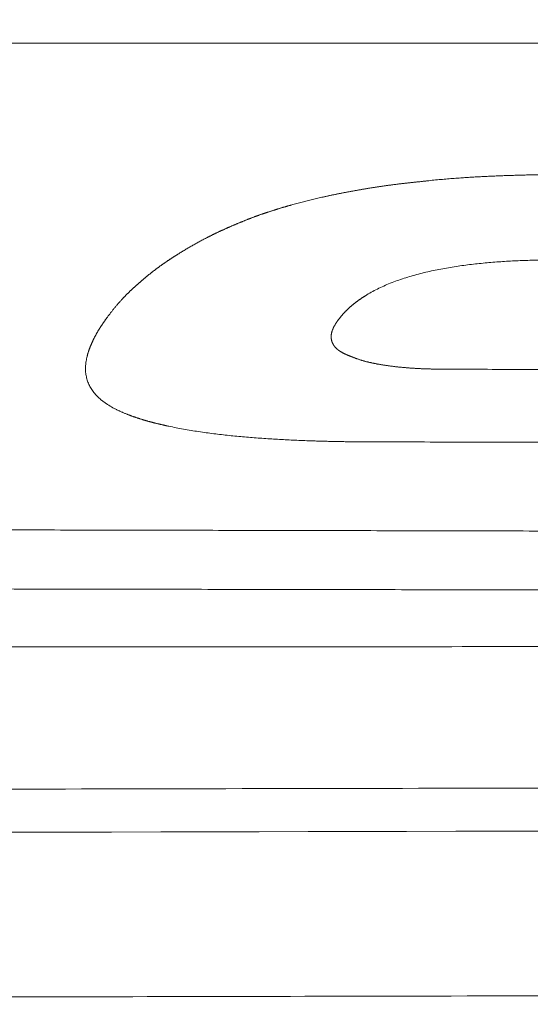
# Model space of a CAD drawing. Header units: millimetres. Extents: x 0 to 594, y 0 to 420.
# Tile 214 of 256: x 314.49 to 317.32, y 271.11 to 276.57. Entities that reach past the tile are written whole.
import ezdxf

# ---------------------------------------------------------------- set-up
doc = ezdxf.new("R2010")
doc.units = ezdxf.units.MM
doc.layers.add('1', color=7, linetype='Continuous', true_color=0xffffff)

msp = doc.modelspace()

# ---------------------------------------------------------------- linework, layer by layer
at = {"layer": '1', "color": 155, "linetype": 'Continuous', "lineweight": 13}
for points, knots in [([(124.8176, 280.5335), (125.5409, 280.2488), (127.3073, 279.5759), (130.0723, 278.6167), (133.0284, 277.6695), (135.7788, 276.8634), (138.3028, 276.1847), (140.5975, 275.6186), (142.6609, 275.1508), (144.505, 274.766), (146.8815, 274.3083), (149.898, 273.7996), (153.6627, 273.2859), (157.9494, 272.8351), (162.7365, 272.4819), (167.9977, 272.2401), (173.2657, 272.0935), (179.9757, 271.9506), (188.1344, 271.7912), (197.7452, 271.642), (207.3637, 271.5165), (216.986, 271.4136), (229.3904, 271.3035), (244.5767, 271.2003), (262.5436, 271.1307), (276.1024, 271.1115), (285.2534, 271.1123), (289.9724, 271.1152), (294.5796, 271.1199), (298.9844, 271.1256), (302.2711, 271.1307), (304.5941, 271.1346), (306.1126, 271.1372), (307.8346, 271.1403), (309.7618, 271.1438), (311.8942, 271.1479), (314.2318, 271.1526), (316.8, 271.1579), (319.6024, 271.164), (322.6428, 271.171), (325.4979, 271.1782), (328.1268, 271.1848), (329.9242, 271.1906), (331.2226, 271.193), (331.9936, 271.1986), (332.5865, 271.1906), (332.9219, 271.2031), (332.9974, 271.2063)], [0, 0, 0, 0, 0.011301, 0.027478, 0.04249, 0.056339, 0.069024, 0.080349, 0.090551, 0.09963, 0.107586, 0.125527, 0.1438, 0.162396, 0.187643, 0.212894, 0.238126, 0.263341, 0.30921, 0.355096, 0.400986, 0.446877, 0.492766, 0.578427, 0.664088, 0.74975, 0.772365, 0.794979, 0.817248, 0.838264, 0.857982, 0.864259, 0.871491, 0.879701, 0.88889, 0.899057, 0.910202, 0.922326, 0.935791, 0.950287, 0.965814, 0.976628, 0.98789, 0.991523, 0.995199, 0.998919, 1, 1, 1, 1]), ([(332.9868, 272.1114), (332.8961, 272.1111), (332.7601, 272.1107), (332.5786, 272.1102), (331.761, 272.1079), (330.262, 272.1036), (322.9943, 272.0839), (310.6392, 272.0577), (296.1038, 272.035), (284.4754, 272.0272), (275.7541, 272.0303), (267.0328, 272.0437), (258.3115, 272.0677), (249.59, 272.1022), (240.8686, 272.1483), (232.1472, 272.2068), (223.4263, 272.2771), (214.7061, 272.3592), (205.9879, 272.4565), (197.2728, 272.5723), (190.0146, 272.6863), (184.2122, 272.7915), (180.5877, 272.8635), (177.6896, 272.924), (174.7926, 272.987), (171.1734, 273.0725), (166.8348, 273.2182), (162.5029, 273.439), (158.1812, 273.7621), (153.8754, 274.2126), (150.3064, 274.714), (147.4662, 275.194), (144.6373, 275.7268), (141.1244, 276.4935), (136.9511, 277.5685), (133.5121, 278.5877), (130.7865, 279.4752), (129.1149, 280.0523), (128.1254, 280.4083), (127.8099, 280.5233)], [0, 0, 0, 0, 0.001316, 0.001976, 0.002636, 0.013193, 0.023751, 0.108212, 0.192672, 0.234902, 0.277133, 0.319363, 0.361593, 0.403823, 0.446054, 0.488284, 0.530514, 0.572745, 0.614975, 0.657205, 0.699435, 0.720551, 0.741666, 0.752223, 0.762781, 0.783896, 0.805011, 0.826126, 0.847241, 0.868356, 0.889472, 0.900029, 0.910587, 0.931702, 0.952817, 0.973932, 0.98449, 0.995047, 1, 1, 1, 1]), ([(319.7954, 276.4416), (319.6208, 276.4417), (319.2717, 276.4418), (318.7479, 276.442), (318.2241, 276.4423), (317.7003, 276.4425), (317.1766, 276.4427), (316.6528, 276.443), (316.129, 276.4432), (315.6052, 276.4435), (315.0815, 276.4438), (314.5577, 276.4441), (314.0339, 276.4443), (313.5101, 276.4446), (312.9864, 276.4449), (312.4626, 276.4452), (311.9388, 276.4455), (311.4151, 276.4458), (310.8913, 276.4461), (310.3675, 276.4465), (309.8437, 276.4468), (309.32, 276.4471), (308.7962, 276.4474), (308.2724, 276.4477), (307.7486, 276.4481), (307.2249, 276.4484), (306.7011, 276.4488), (306.1773, 276.4491), (305.6535, 276.4495), (305.1298, 276.4498), (304.606, 276.4502), (304.0822, 276.4506), (303.5075, 276.451), (302.8819, 276.4514), (302.2054, 276.4519), (301.5288, 276.4524), (300.8523, 276.4529), (300.1758, 276.4535), (299.4992, 276.454), (298.8227, 276.4545), (298.1461, 276.455), (297.4696, 276.4556), (296.7931, 276.4561), (296.1165, 276.4567), (295.44, 276.4572), (294.7634, 276.4578), (294.0869, 276.4584), (293.4104, 276.459), (292.7338, 276.4596), (292.0573, 276.4602), (291.3807, 276.4608), (290.7042, 276.4615), (290.0277, 276.4621), (289.3511, 276.4628), (288.6746, 276.4635), (287.9981, 276.4642), (287.3215, 276.4649), (286.645, 276.4656), (285.9684, 276.4664), (285.2919, 276.4671), (284.6154, 276.4679), (283.9388, 276.4688), (283.2623, 276.4696), (282.5858, 276.4705), (281.9092, 276.4713), (281.2327, 276.4723), (280.5561, 276.4732), (279.8796, 276.4741), (279.2031, 276.4751), (278.5265, 276.4761), (277.85, 276.4772), (277.1735, 276.4782), (276.7225, 276.479), (276.4969, 276.4793)], [0, 0, 0, 0, 0.012097, 0.024194, 0.03629, 0.048387, 0.060484, 0.072581, 0.084677, 0.096774, 0.108871, 0.120968, 0.133065, 0.145161, 0.157258, 0.169355, 0.181452, 0.193548, 0.205645, 0.217742, 0.229839, 0.241935, 0.254032, 0.266129, 0.278226, 0.290323, 0.302419, 0.314516, 0.326613, 0.33871, 0.350806, 0.362903, 0.375, 0.390625, 0.40625, 0.421875, 0.4375, 0.453125, 0.46875, 0.484375, 0.5, 0.515625, 0.53125, 0.546875, 0.5625, 0.578125, 0.59375, 0.609375, 0.625, 0.640625, 0.65625, 0.671875, 0.6875, 0.703125, 0.71875, 0.734375, 0.75, 0.765625, 0.78125, 0.796875, 0.8125, 0.828125, 0.84375, 0.859375, 0.875, 0.890625, 0.90625, 0.921875, 0.9375, 0.953125, 0.96875, 0.984375, 1, 1, 1, 1]), ([(317.6068, 275.7147), (317.602, 275.7148), (317.5922, 275.7148), (317.5776, 275.7148), (317.563, 275.7148), (317.5484, 275.7148), (317.5337, 275.7148), (317.5191, 275.7148), (317.5045, 275.7148), (317.4899, 275.7147), (317.4753, 275.7147), (317.4607, 275.7146), (317.446, 275.7145), (317.4314, 275.7144), (317.4168, 275.7142), (317.4022, 275.7141), (317.3876, 275.7139), (317.373, 275.7137), (317.3584, 275.7134), (317.3437, 275.7132), (317.3291, 275.7129), (317.3145, 275.7126), (317.2999, 275.7122), (317.2853, 275.7119), (317.2707, 275.7115), (317.2561, 275.7111), (317.2415, 275.7107), (317.2269, 275.7102), (317.2123, 275.7097), (317.1977, 275.7092), (317.1831, 275.7087), (317.1685, 275.7082), (317.1539, 275.7076), (317.1393, 275.707), (317.1247, 275.7064), (317.1101, 275.7058), (317.0955, 275.7051), (317.081, 275.7044), (317.0664, 275.7037), (317.0518, 275.703), (317.0373, 275.7022), (317.0227, 275.7014), (317.0081, 275.7006), (316.9936, 275.6998), (316.979, 275.6989), (316.9644, 275.698), (316.9499, 275.697), (316.934, 275.6959), (316.9167, 275.6947), (316.8982, 275.6934), (316.8796, 275.6919), (316.861, 275.6904), (316.8425, 275.6889), (316.824, 275.6872), (316.8055, 275.6854), (316.787, 275.6835), (316.7685, 275.6816), (316.7501, 275.6796), (316.7316, 275.6775), (316.7194, 275.6761), (316.7132, 275.6754)], [0, 0, 0, 0, 0.016305, 0.032609, 0.048913, 0.065216, 0.081519, 0.097822, 0.114125, 0.130427, 0.146729, 0.163032, 0.179334, 0.195637, 0.21194, 0.228244, 0.244548, 0.260853, 0.277159, 0.293466, 0.309773, 0.32608, 0.342388, 0.358695, 0.375003, 0.391311, 0.407618, 0.423925, 0.440232, 0.456537, 0.472842, 0.489147, 0.50545, 0.521751, 0.538052, 0.554352, 0.570652, 0.586951, 0.603251, 0.61955, 0.635849, 0.65215, 0.668451, 0.684753, 0.701056, 0.717361, 0.733668, 0.749978, 0.77082, 0.791665, 0.81251, 0.833353, 0.854193, 0.875028, 0.895858, 0.916685, 0.937511, 0.958338, 0.979167, 1, 1, 1, 1]), ([(316.7132, 275.6754), (316.7104, 275.6751), (316.7049, 275.6746), (316.6966, 275.6737), (316.6882, 275.6729), (316.6799, 275.672), (316.6716, 275.6712), (316.6633, 275.6703), (316.6549, 275.6694), (316.6466, 275.6685), (316.6383, 275.6676), (316.63, 275.6666), (316.6217, 275.6657), (316.6134, 275.6647), (316.6051, 275.6638), (316.5968, 275.6628), (316.5885, 275.6618), (316.5802, 275.6608), (316.5719, 275.6597), (316.5637, 275.6587), (316.5554, 275.6576), (316.5471, 275.6565), (316.5388, 275.6554), (316.5306, 275.6543), (316.5223, 275.6532), (316.5141, 275.652), (316.5058, 275.6509), (316.4976, 275.6497), (316.4894, 275.6485), (316.4811, 275.6472), (316.4729, 275.646), (316.4647, 275.6447), (316.4565, 275.6434), (316.4483, 275.6421), (316.4401, 275.6408), (316.4319, 275.6395), (316.4237, 275.6382), (316.4155, 275.6368), (316.4073, 275.6355), (316.3992, 275.6341), (316.391, 275.6327), (316.3828, 275.6313), (316.3746, 275.6298), (316.3665, 275.6284), (316.3583, 275.627), (316.3502, 275.6255), (316.342, 275.624), (316.3339, 275.6226), (316.3257, 275.6211), (316.3176, 275.6196), (316.3095, 275.6181), (316.3013, 275.6165), (316.2932, 275.615), (316.2851, 275.6134), (316.277, 275.6119), (316.2689, 275.6103), (316.2608, 275.6087), (316.2527, 275.6071), (316.2446, 275.6054), (316.2365, 275.6038), (316.2285, 275.6021), (316.2204, 275.6004), (316.2124, 275.5987), (316.2043, 275.597), (316.1963, 275.5953), (316.1882, 275.5935), (316.1802, 275.5917), (316.17, 275.5894), (316.1575, 275.5866), (316.1429, 275.5832), (316.1283, 275.5797), (316.1137, 275.5762), (316.0992, 275.5726), (316.0847, 275.569), (316.0702, 275.5653), (316.0557, 275.5616), (316.0413, 275.5578), (316.0268, 275.554), (316.0124, 275.5501), (316.0029, 275.5475), (315.9981, 275.5462)], [0, 0, 0, 0, 0.011362, 0.022724, 0.034087, 0.045451, 0.056816, 0.068181, 0.079546, 0.090912, 0.102277, 0.113643, 0.125009, 0.136375, 0.14774, 0.159106, 0.170471, 0.181836, 0.1932, 0.204564, 0.215927, 0.22729, 0.238653, 0.250015, 0.261377, 0.272738, 0.284099, 0.29546, 0.30682, 0.318181, 0.329542, 0.340902, 0.352263, 0.363624, 0.374986, 0.386347, 0.397709, 0.409071, 0.420434, 0.431797, 0.44316, 0.454524, 0.465888, 0.477252, 0.488617, 0.499982, 0.511347, 0.522713, 0.534079, 0.545445, 0.556811, 0.568177, 0.579543, 0.590909, 0.602275, 0.61364, 0.625005, 0.63637, 0.647735, 0.659099, 0.670463, 0.681827, 0.693191, 0.704554, 0.715917, 0.72728, 0.738643, 0.750006, 0.770837, 0.791669, 0.812502, 0.833335, 0.854168, 0.875002, 0.895837, 0.916671, 0.937505, 0.958338, 0.97917, 1, 1, 1, 1]), ([(315.9981, 275.5462), (315.9961, 275.5457), (315.9922, 275.5446), (315.9864, 275.5429), (315.9805, 275.5413), (315.9747, 275.5396), (315.9688, 275.5379), (315.963, 275.5362), (315.9572, 275.5345), (315.9514, 275.5328), (315.9455, 275.5311), (315.9397, 275.5294), (315.9339, 275.5276), (315.9281, 275.5259), (315.9223, 275.5241), (315.9166, 275.5224), (315.9108, 275.5206), (315.905, 275.5188), (315.8993, 275.517), (315.8935, 275.5152), (315.8878, 275.5133), (315.882, 275.5115), (315.8763, 275.5096), (315.8706, 275.5078), (315.8649, 275.5059), (315.8592, 275.504), (315.8535, 275.5021), (315.8478, 275.5002), (315.8422, 275.4982), (315.8365, 275.4963), (315.8309, 275.4943), (315.8252, 275.4923), (315.8196, 275.4903), (315.814, 275.4883), (315.8084, 275.4863), (315.8028, 275.4842), (315.7973, 275.4822), (315.7917, 275.4801), (315.7861, 275.478), (315.7806, 275.4759), (315.7751, 275.4738), (315.7695, 275.4717), (315.764, 275.4696), (315.7585, 275.4674), (315.753, 275.4653), (315.7476, 275.4631), (315.7421, 275.4609), (315.7366, 275.4587), (315.7312, 275.4565), (315.7257, 275.4543), (315.7203, 275.4521), (315.7148, 275.4499), (315.7094, 275.4476), (315.704, 275.4454), (315.6986, 275.4431), (315.6932, 275.4409), (315.6878, 275.4386), (315.6824, 275.4363), (315.6771, 275.434), (315.6717, 275.4317), (315.6664, 275.4294), (315.661, 275.4271), (315.6557, 275.4247), (315.6503, 275.4224), (315.645, 275.4201), (315.6397, 275.4177), (315.6344, 275.4153), (315.6291, 275.413), (315.6238, 275.4106), (315.6186, 275.4082), (315.6133, 275.4058), (315.608, 275.4034), (315.6028, 275.401), (315.5976, 275.3985), (315.5924, 275.3961), (315.5872, 275.3936), (315.582, 275.3912), (315.5768, 275.3887), (315.5716, 275.3862), (315.5665, 275.3837), (315.5613, 275.3812), (315.5562, 275.3787), (315.5511, 275.3761), (315.546, 275.3736), (315.5409, 275.371), (315.5358, 275.3685), (315.529, 275.365), (315.5206, 275.3606), (315.5104, 275.3553), (315.5003, 275.3499), (315.4903, 275.3445), (315.4804, 275.339), (315.4704, 275.3335), (315.4606, 275.328), (315.4508, 275.3224), (315.441, 275.3168), (315.4312, 275.3112), (315.4216, 275.3055), (315.4119, 275.2998), (315.4023, 275.2941), (315.3959, 275.2903), (315.3927, 275.2884)], [0, 0, 0, 0, 0.00882, 0.017641, 0.026463, 0.035286, 0.044109, 0.052934, 0.061758, 0.070583, 0.079408, 0.088234, 0.097059, 0.105885, 0.114711, 0.123536, 0.132362, 0.141187, 0.150012, 0.158837, 0.167661, 0.176485, 0.185309, 0.194133, 0.202956, 0.211779, 0.220601, 0.229423, 0.238245, 0.247066, 0.255888, 0.264709, 0.27353, 0.282351, 0.291172, 0.299993, 0.308814, 0.317635, 0.326457, 0.335279, 0.344101, 0.352923, 0.361746, 0.370569, 0.379393, 0.388216, 0.39704, 0.405865, 0.41469, 0.423515, 0.43234, 0.441166, 0.449991, 0.458817, 0.467644, 0.47647, 0.485296, 0.494122, 0.502949, 0.511775, 0.520601, 0.529427, 0.538252, 0.547078, 0.555903, 0.564728, 0.573552, 0.582377, 0.5912, 0.600024, 0.608847, 0.61767, 0.626492, 0.635314, 0.644136, 0.652958, 0.661779, 0.6706, 0.679421, 0.688241, 0.697062, 0.705882, 0.714703, 0.723523, 0.732344, 0.741164, 0.749985, 0.767839, 0.785693, 0.80355, 0.821408, 0.839268, 0.857129, 0.874991, 0.892854, 0.910716, 0.928577, 0.946437, 0.964295, 0.98215, 1, 1, 1, 1]), ([(315.3927, 275.2884), (315.3912, 275.2874), (315.3882, 275.2856), (315.3836, 275.2828), (315.3791, 275.28), (315.3746, 275.2771), (315.3701, 275.2743), (315.3656, 275.2715), (315.3611, 275.2687), (315.3566, 275.2658), (315.3521, 275.263), (315.3477, 275.2601), (315.3432, 275.2573), (315.3388, 275.2544), (315.3344, 275.2515), (315.33, 275.2487), (315.3256, 275.2458), (315.3212, 275.2429), (315.3168, 275.24), (315.3125, 275.2371), (315.3081, 275.2341), (315.3038, 275.2312), (315.2995, 275.2283), (315.2952, 275.2253), (315.2909, 275.2224), (315.2867, 275.2194), (315.2825, 275.2164), (315.2782, 275.2134), (315.274, 275.2104), (315.2698, 275.2074), (315.2657, 275.2044), (315.2615, 275.2014), (315.2574, 275.1984), (315.2533, 275.1953), (315.2492, 275.1923), (315.2451, 275.1892), (315.241, 275.1862), (315.237, 275.1831), (315.233, 275.18), (315.229, 275.1769), (315.225, 275.1738), (315.221, 275.1707), (315.217, 275.1675), (315.2131, 275.1644), (315.2092, 275.1613), (315.2052, 275.1581), (315.2013, 275.155), (315.1975, 275.1518), (315.1936, 275.1486), (315.1898, 275.1455), (315.1859, 275.1423), (315.1821, 275.1391), (315.1783, 275.1359), (315.1745, 275.1327), (315.1707, 275.1295), (315.167, 275.1263), (315.1632, 275.123), (315.1595, 275.1198), (315.1557, 275.1166), (315.152, 275.1133), (315.1483, 275.1101), (315.1447, 275.1068), (315.141, 275.1036), (315.1373, 275.1003), (315.1337, 275.097), (315.1301, 275.0937), (315.1265, 275.0905), (315.1229, 275.0872), (315.1193, 275.0839), (315.1158, 275.0806), (315.1122, 275.0773), (315.1087, 275.0739), (315.1052, 275.0706), (315.1017, 275.0673), (315.0983, 275.0639), (315.0948, 275.0606), (315.0914, 275.0572), (315.088, 275.0539), (315.0846, 275.0505), (315.0813, 275.0472), (315.0779, 275.0438), (315.0746, 275.0404), (315.0713, 275.037), (315.0681, 275.0336), (315.0648, 275.0302), (315.0616, 275.0268), (315.0575, 275.0223), (315.0524, 275.0168), (315.0466, 275.0103), (315.0408, 275.0038), (315.035, 274.9972), (315.0294, 274.9906), (315.0238, 274.984), (315.0183, 274.9774), (315.0129, 274.9707), (315.0075, 274.9641), (315.0022, 274.9574), (314.997, 274.9507), (314.9918, 274.944), (314.9867, 274.9373), (314.9816, 274.9305), (314.9782, 274.9261), (314.9766, 274.9238)], [0, 0, 0, 0, 0.008833, 0.017666, 0.026498, 0.035331, 0.044163, 0.052995, 0.061826, 0.070657, 0.079488, 0.088318, 0.097147, 0.105975, 0.114803, 0.12363, 0.132456, 0.141281, 0.150105, 0.158928, 0.167751, 0.176572, 0.185393, 0.194213, 0.203032, 0.21185, 0.220667, 0.229484, 0.238299, 0.247115, 0.255929, 0.264743, 0.273557, 0.28237, 0.291183, 0.299996, 0.308809, 0.317623, 0.326436, 0.33525, 0.344064, 0.352878, 0.361693, 0.370509, 0.379325, 0.388142, 0.396959, 0.405778, 0.414597, 0.423417, 0.432238, 0.44106, 0.449883, 0.458707, 0.467532, 0.476358, 0.485185, 0.494013, 0.502843, 0.511673, 0.520504, 0.529336, 0.538168, 0.547001, 0.555835, 0.564668, 0.573502, 0.582336, 0.591169, 0.600003, 0.608836, 0.617669, 0.626501, 0.635333, 0.644164, 0.652994, 0.661824, 0.670653, 0.679481, 0.688308, 0.697134, 0.70596, 0.714784, 0.723608, 0.732431, 0.741252, 0.750073, 0.766733, 0.78339, 0.800046, 0.816702, 0.833358, 0.850015, 0.866673, 0.883332, 0.899994, 0.916657, 0.933322, 0.949989, 0.966658, 0.983328, 1, 1, 1, 1]), ([(316.2545, 274.9056), (316.2552, 274.9065), (316.2567, 274.9084), (316.2589, 274.9113), (316.2611, 274.9141), (316.2633, 274.917), (316.2655, 274.9198), (316.2678, 274.9226), (316.27, 274.9254), (316.2723, 274.9282), (316.2746, 274.931), (316.277, 274.9338), (316.2793, 274.9366), (316.2817, 274.9394), (316.2842, 274.9422), (316.2866, 274.945), (316.2891, 274.9477), (316.2916, 274.9504), (316.2942, 274.9532), (316.2968, 274.9559), (316.2994, 274.9586), (316.3021, 274.9613), (316.3048, 274.964), (316.3075, 274.9666), (316.3103, 274.9693), (316.3131, 274.9719), (316.316, 274.9745), (316.3189, 274.9771), (316.3218, 274.9797), (316.3247, 274.9823), (316.3277, 274.9849), (316.3307, 274.9874), (316.3338, 274.99), (316.3368, 274.9925), (316.3399, 274.995), (316.343, 274.9975), (316.3462, 275), (316.3494, 275.0025), (316.3526, 275.0049), (316.3558, 275.0074), (316.359, 275.0098), (316.3623, 275.0122), (316.3656, 275.0146), (316.3689, 275.017), (316.3722, 275.0194), (316.3756, 275.0218), (316.379, 275.0241), (316.3824, 275.0264), (316.3858, 275.0288), (316.3892, 275.0311), (316.3927, 275.0333), (316.3962, 275.0356), (316.3997, 275.0379), (316.4033, 275.0401), (316.4161, 275.0482), (316.4389, 275.0616), (316.4728, 275.0796), (316.5081, 275.0963), (316.5448, 275.1119), (316.5826, 275.1263), (316.6213, 275.1396), (316.6609, 275.1518), (316.7011, 275.1629), (316.742, 275.1731), (316.797, 275.1853), (316.8669, 275.1985), (316.9519, 275.2112), (317.0377, 275.2213), (317.1241, 275.2292), (317.2109, 275.2349), (317.2754, 275.2377), (317.3173, 275.2389), (317.3367, 275.2393), (317.356, 275.2397), (317.3754, 275.24), (317.3948, 275.2402), (317.4141, 275.2403), (317.4335, 275.2404), (317.4529, 275.2404), (317.4658, 275.2404), (317.4723, 275.2404)], [0, 0, 0, 0, 0.003533, 0.007067, 0.010601, 0.014135, 0.017668, 0.021202, 0.024736, 0.02827, 0.031803, 0.035337, 0.03887, 0.042404, 0.045938, 0.049473, 0.053008, 0.056543, 0.06008, 0.063618, 0.067157, 0.070698, 0.07424, 0.077784, 0.081328, 0.084874, 0.08842, 0.091968, 0.095516, 0.099065, 0.102614, 0.106163, 0.109713, 0.113262, 0.116811, 0.12036, 0.123908, 0.127455, 0.131001, 0.134546, 0.13809, 0.141633, 0.145175, 0.148716, 0.152257, 0.155797, 0.159336, 0.162874, 0.166411, 0.169948, 0.173484, 0.17702, 0.180554, 0.184088, 0.187622, 0.218808, 0.249988, 0.281201, 0.312455, 0.343742, 0.375038, 0.406317, 0.437585, 0.468846, 0.500094, 0.562538, 0.624982, 0.687454, 0.749973, 0.812527, 0.875049, 0.888933, 0.902813, 0.916692, 0.93057, 0.944449, 0.958331, 0.972216, 0.986106, 1, 1, 1, 1]), ([(314.9766, 274.9238), (314.9756, 274.9225), (314.9737, 274.9198), (314.9708, 274.9158), (314.968, 274.9118), (314.9651, 274.9078), (314.9623, 274.9038), (314.9595, 274.8997), (314.9567, 274.8957), (314.9539, 274.8917), (314.9511, 274.8876), (314.9484, 274.8836), (314.9456, 274.8795), (314.943, 274.8755), (314.9403, 274.8714), (314.9376, 274.8674), (314.935, 274.8633), (314.9325, 274.8592), (314.9299, 274.8551), (314.9274, 274.851), (314.9249, 274.847), (314.9225, 274.8429), (314.9201, 274.8388), (314.9178, 274.8347), (314.9154, 274.8306), (314.9132, 274.8264), (314.9109, 274.8223), (314.9087, 274.8182), (314.9065, 274.8141), (314.9044, 274.8099), (314.9023, 274.8058), (314.9002, 274.8017), (314.8982, 274.7975), (314.8962, 274.7934), (314.8943, 274.7892), (314.8924, 274.785), (314.8905, 274.7809), (314.8887, 274.7767), (314.8869, 274.7725), (314.8851, 274.7683), (314.8834, 274.7641), (314.8817, 274.76), (314.88, 274.7558), (314.8784, 274.7516), (314.8769, 274.7474), (314.8754, 274.7432), (314.8739, 274.7389), (314.8725, 274.7347), (314.8711, 274.7305), (314.8698, 274.7263), (314.8685, 274.7221), (314.8673, 274.7179), (314.8661, 274.7136), (314.865, 274.7094), (314.8622, 274.6983), (314.8585, 274.6802), (314.8555, 274.6552), (314.8549, 274.6302), (314.8572, 274.6054), (314.8624, 274.5809), (314.8707, 274.5567), (314.8825, 274.5332), (314.8975, 274.5104), (314.911, 274.4944), (314.9206, 274.4845), (314.9249, 274.4802), (314.9294, 274.476), (314.934, 274.4718), (314.9388, 274.4677), (314.9436, 274.4636), (314.9486, 274.4596), (314.9537, 274.4556), (314.9589, 274.4517), (314.9643, 274.4479), (314.9697, 274.4441), (314.9753, 274.4403), (314.9809, 274.4367), (314.9867, 274.433), (314.9926, 274.4295), (314.9985, 274.426), (315.0046, 274.4225), (315.0108, 274.4191), (315.017, 274.4158), (315.0234, 274.4125), (315.0298, 274.4093), (315.0363, 274.4062), (315.0429, 274.4031), (315.0495, 274.4001), (315.0563, 274.3972), (315.063, 274.3943), (315.0699, 274.3914), (315.0767, 274.3886), (315.0813, 274.3867), (315.0836, 274.3858)], [0, 0, 0, 0, 0.007047, 0.014101, 0.021161, 0.028227, 0.035299, 0.042374, 0.049454, 0.056536, 0.063621, 0.070708, 0.077797, 0.084885, 0.091975, 0.099063, 0.106151, 0.113238, 0.120323, 0.127405, 0.134485, 0.141563, 0.148639, 0.155713, 0.162786, 0.169858, 0.176928, 0.183998, 0.191067, 0.198135, 0.205204, 0.212272, 0.219341, 0.226411, 0.233481, 0.240552, 0.247625, 0.254699, 0.261774, 0.268851, 0.275929, 0.283007, 0.290086, 0.297166, 0.304246, 0.311327, 0.318407, 0.325488, 0.332569, 0.33965, 0.346731, 0.353812, 0.360893, 0.367975, 0.375057, 0.416754, 0.458417, 0.500042, 0.541659, 0.583273, 0.624921, 0.666653, 0.708399, 0.750071, 0.758681, 0.767288, 0.775893, 0.784496, 0.793098, 0.801701, 0.810305, 0.818911, 0.827519, 0.83613, 0.844745, 0.853363, 0.861986, 0.870612, 0.879242, 0.887875, 0.896511, 0.905148, 0.913786, 0.922422, 0.931058, 0.93969, 0.94832, 0.956946, 0.965568, 0.974186, 0.982799, 0.991404, 1, 1, 1, 1]), ([(316.3302, 274.7042), (316.3293, 274.7046), (316.3275, 274.7053), (316.3247, 274.7063), (316.322, 274.7074), (316.3192, 274.7084), (316.3165, 274.7095), (316.3138, 274.7106), (316.311, 274.7118), (316.3083, 274.7129), (316.3056, 274.714), (316.3029, 274.7152), (316.3002, 274.7164), (316.2976, 274.7176), (316.2949, 274.7188), (316.2923, 274.72), (316.2897, 274.7213), (316.2871, 274.7226), (316.2845, 274.7239), (316.282, 274.7252), (316.2795, 274.7265), (316.2771, 274.7279), (316.2746, 274.7292), (316.2722, 274.7306), (316.2699, 274.7321), (316.2676, 274.7335), (316.2653, 274.735), (316.2631, 274.7365), (316.2609, 274.738), (316.2588, 274.7395), (316.2567, 274.7411), (316.2547, 274.7427), (316.2527, 274.7443), (316.2508, 274.7459), (316.2489, 274.7476), (316.2471, 274.7493), (316.2453, 274.751), (316.2436, 274.7527), (316.2419, 274.7544), (316.2403, 274.7562), (316.2388, 274.758), (316.2373, 274.7598), (316.2358, 274.7616), (316.2344, 274.7634), (316.2331, 274.7653), (316.2318, 274.7672), (316.2305, 274.769), (316.2294, 274.7709), (316.2282, 274.7729), (316.2272, 274.7748), (316.2261, 274.7767), (316.2252, 274.7787), (316.2243, 274.7806), (316.2234, 274.7826), (316.2226, 274.7846), (316.2218, 274.7866), (316.2211, 274.7886), (316.2205, 274.7906), (316.2199, 274.7926), (316.2194, 274.7947), (316.2189, 274.7967), (316.2185, 274.7987), (316.2181, 274.8008), (316.2178, 274.8028), (316.2175, 274.8049), (316.2173, 274.8069), (316.2172, 274.809), (316.217, 274.8111), (316.217, 274.8131), (316.217, 274.8152), (316.217, 274.8173), (316.2171, 274.8193), (316.2172, 274.8214), (316.2174, 274.8235), (316.2176, 274.8256), (316.2178, 274.8276), (316.2181, 274.8297), (316.2185, 274.8318), (316.2189, 274.8338), (316.2193, 274.8359), (316.2198, 274.838), (316.2203, 274.84), (316.2208, 274.8421), (316.2214, 274.8441), (316.2221, 274.8462), (316.2227, 274.8482), (316.2239, 274.8515), (316.2256, 274.8559), (316.2281, 274.8616), (316.2308, 274.8672), (316.2337, 274.8728), (316.2369, 274.8783), (316.2402, 274.8838), (316.2436, 274.8893), (316.2472, 274.8947), (316.2508, 274.9002), (316.2533, 274.9038), (316.2545, 274.9056)], [0, 0, 0, 0, 0.008666, 0.017369, 0.026107, 0.034875, 0.043671, 0.052491, 0.061332, 0.07019, 0.079064, 0.08795, 0.096845, 0.105748, 0.114654, 0.123562, 0.132471, 0.141377, 0.150279, 0.159176, 0.168065, 0.176946, 0.185818, 0.19468, 0.203531, 0.212372, 0.221202, 0.230021, 0.23883, 0.24763, 0.256423, 0.265208, 0.273989, 0.282765, 0.291537, 0.300307, 0.309074, 0.317841, 0.326607, 0.335373, 0.34414, 0.352907, 0.361676, 0.370447, 0.379219, 0.387994, 0.396771, 0.405551, 0.414333, 0.423118, 0.431906, 0.440696, 0.449489, 0.458284, 0.467082, 0.475882, 0.484684, 0.493488, 0.502293, 0.511101, 0.519911, 0.528725, 0.537542, 0.546364, 0.55519, 0.564022, 0.572858, 0.581699, 0.590545, 0.599396, 0.608252, 0.617112, 0.625977, 0.634845, 0.643716, 0.65259, 0.661465, 0.670342, 0.67922, 0.688097, 0.696973, 0.705846, 0.714717, 0.723583, 0.732444, 0.741299, 0.750146, 0.77517, 0.800152, 0.825113, 0.85007, 0.875032, 0.900006, 0.924993, 0.949992, 0.974996, 1, 1, 1, 1]), ([(316.8511, 274.6349), (316.8482, 274.635), (316.8426, 274.635), (316.8342, 274.6351), (316.8258, 274.6351), (316.8173, 274.6352), (316.8089, 274.6353), (316.8005, 274.6354), (316.7921, 274.6356), (316.7836, 274.6357), (316.7752, 274.6359), (316.7668, 274.6361), (316.7584, 274.6363), (316.75, 274.6365), (316.7416, 274.6368), (316.7332, 274.6371), (316.7247, 274.6374), (316.7163, 274.6378), (316.7079, 274.6382), (316.6995, 274.6386), (316.6911, 274.639), (316.6827, 274.6395), (316.6743, 274.64), (316.6659, 274.6406), (316.6575, 274.6411), (316.6491, 274.6417), (316.6408, 274.6424), (316.6324, 274.6431), (316.624, 274.6438), (316.6157, 274.6445), (316.6073, 274.6453), (316.599, 274.6461), (316.5907, 274.647), (316.5824, 274.6479), (316.5741, 274.6488), (316.5658, 274.6498), (316.5575, 274.6508), (316.5492, 274.6518), (316.541, 274.6529), (316.5328, 274.654), (316.5246, 274.6552), (316.5169, 274.6563), (316.5096, 274.6574), (316.5029, 274.6585), (316.4962, 274.6596), (316.4894, 274.6607), (316.4827, 274.6619), (316.476, 274.6631), (316.4694, 274.6643), (316.4627, 274.6656), (316.456, 274.6669), (316.4494, 274.6683), (316.4427, 274.6697), (316.4361, 274.6712), (316.4296, 274.6727), (316.423, 274.6742), (316.4165, 274.6758), (316.41, 274.6775), (316.4036, 274.6792), (316.3972, 274.681), (316.3908, 274.6828), (316.3846, 274.6847), (316.3784, 274.6867), (316.3722, 274.6887), (316.3661, 274.6908), (316.36, 274.6929), (316.354, 274.6951), (316.348, 274.6973), (316.342, 274.6996), (316.3361, 274.7019), (316.3322, 274.7034), (316.3302, 274.7042)], [0, 0, 0, 0, 0.015633, 0.031262, 0.046887, 0.06251, 0.078129, 0.093746, 0.109361, 0.124974, 0.140586, 0.156198, 0.17181, 0.187423, 0.203037, 0.218654, 0.234274, 0.249898, 0.265527, 0.281161, 0.296799, 0.31244, 0.328083, 0.343727, 0.359373, 0.375019, 0.390664, 0.406309, 0.421952, 0.437592, 0.45323, 0.468865, 0.484495, 0.500122, 0.515743, 0.531359, 0.546971, 0.562577, 0.578177, 0.593773, 0.609365, 0.624952, 0.637849, 0.650744, 0.663641, 0.676541, 0.689445, 0.702356, 0.715277, 0.728208, 0.741153, 0.754115, 0.767091, 0.780078, 0.793071, 0.806063, 0.819052, 0.832033, 0.845002, 0.857956, 0.870893, 0.88381, 0.896712, 0.909605, 0.922494, 0.935385, 0.948282, 0.961188, 0.974108, 0.987045, 1, 1, 1, 1]), ([(315.0836, 274.3858), (315.0852, 274.3852), (315.0884, 274.384), (315.0931, 274.3822), (315.0979, 274.3804), (315.1027, 274.3786), (315.1075, 274.3768), (315.1123, 274.3751), (315.1171, 274.3733), (315.1219, 274.3716), (315.1267, 274.3699), (315.1316, 274.3682), (315.1365, 274.3665), (315.1414, 274.3648), (315.1463, 274.3632), (315.1512, 274.3616), (315.1562, 274.36), (315.1611, 274.3584), (315.1661, 274.3568), (315.1711, 274.3553), (315.1762, 274.3537), (315.1812, 274.3522), (315.1863, 274.3508), (315.1914, 274.3493), (315.1965, 274.3479), (315.2016, 274.3464), (315.2067, 274.345), (315.2119, 274.3436), (315.217, 274.3423), (315.2222, 274.3409), (315.2274, 274.3396), (315.2325, 274.3382), (315.2377, 274.3369), (315.243, 274.3356), (315.2482, 274.3343), (315.2534, 274.333), (315.2586, 274.3318), (315.2639, 274.3305), (315.2691, 274.3293), (315.2743, 274.328), (315.2796, 274.3268), (315.2849, 274.3256), (315.2901, 274.3244), (315.2954, 274.3232), (315.3007, 274.3221), (315.306, 274.3209), (315.3113, 274.3198), (315.3419, 274.3132), (315.3984, 274.3021), (315.4818, 274.2883), (315.5662, 274.2768), (315.6513, 274.267), (315.7369, 274.2589), (315.8228, 274.2521), (315.9089, 274.2464), (315.9952, 274.2418), (316.0616, 274.239), (316.1082, 274.2374), (316.1348, 274.2365), (316.1615, 274.2357), (316.1881, 274.235), (316.2148, 274.2343), (316.2414, 274.2338), (316.2681, 274.2333), (316.2947, 274.2329), (316.3214, 274.2326), (316.348, 274.2324), (316.3747, 274.2322), (316.4013, 274.232), (316.4191, 274.2319), (316.428, 274.2319)], [0, 0, 0, 0, 0.004077, 0.008153, 0.012228, 0.016303, 0.020377, 0.024451, 0.028524, 0.032597, 0.03667, 0.040742, 0.044814, 0.048887, 0.05296, 0.057033, 0.061107, 0.065182, 0.069259, 0.073336, 0.077415, 0.081495, 0.085575, 0.089657, 0.093739, 0.097822, 0.101906, 0.10599, 0.110074, 0.114158, 0.118242, 0.122326, 0.126409, 0.130491, 0.134572, 0.138653, 0.142733, 0.146813, 0.150892, 0.15497, 0.159048, 0.163125, 0.167201, 0.171278, 0.175353, 0.179428, 0.183503, 0.187577, 0.250004, 0.31244, 0.374936, 0.437485, 0.500039, 0.562542, 0.625013, 0.687485, 0.749983, 0.769221, 0.788461, 0.807701, 0.826941, 0.846179, 0.865413, 0.884642, 0.903866, 0.923089, 0.942311, 0.961536, 0.980765, 1, 1, 1, 1]), ([(317.2645, 273.4108), (317.2688, 273.4108), (317.2774, 273.4108), (317.2902, 273.4108), (317.303, 273.4108), (317.3159, 273.4108), (317.3287, 273.4109), (317.3416, 273.4109), (317.3544, 273.4109), (317.3672, 273.4109), (317.3801, 273.411), (317.3929, 273.411), (317.4057, 273.4111), (317.4186, 273.4112), (317.4314, 273.4113), (317.4443, 273.4114), (317.4571, 273.4115), (317.4699, 273.4116), (317.4828, 273.4117), (317.4956, 273.4118), (317.5084, 273.412), (317.5213, 273.4121), (317.5341, 273.4123), (317.5469, 273.4125), (317.5597, 273.4127), (317.5725, 273.4129), (317.5854, 273.4131), (317.5982, 273.4133), (317.611, 273.4136), (317.6238, 273.4138), (317.6366, 273.4141), (317.6495, 273.4143), (317.6623, 273.4146), (317.6751, 273.4149), (317.6879, 273.4152), (317.7007, 273.4154), (317.7135, 273.4158), (317.7264, 273.4161), (317.7392, 273.4164), (317.752, 273.4167), (317.7648, 273.4171), (317.7776, 273.4174), (317.7904, 273.4178), (317.8033, 273.4182), (317.8161, 273.4186), (317.8289, 273.419), (317.8417, 273.4194), (317.8545, 273.4198), (317.8673, 273.4203), (317.8801, 273.4207), (317.8929, 273.4212), (317.9057, 273.4217), (317.9185, 273.4223), (317.9312, 273.4228), (317.9448, 273.4234), (317.959, 273.4241), (317.9741, 273.4248), (317.9891, 273.4255), (318.0041, 273.4263), (318.0191, 273.4271), (318.0341, 273.428), (318.0491, 273.4288), (318.0641, 273.4297), (318.0791, 273.4306), (318.094, 273.4315), (318.109, 273.4325), (318.124, 273.4335), (318.1389, 273.4345), (318.1539, 273.4355), (318.1638, 273.4362), (318.1688, 273.4366)], [0, 0, 0, 0, 0.014149, 0.0283, 0.042452, 0.056604, 0.070758, 0.084911, 0.099066, 0.11322, 0.127375, 0.141529, 0.155683, 0.169837, 0.183991, 0.198144, 0.212296, 0.226447, 0.240597, 0.254746, 0.268893, 0.28304, 0.297186, 0.311332, 0.325476, 0.339621, 0.353765, 0.36791, 0.382054, 0.396199, 0.410344, 0.42449, 0.438637, 0.452784, 0.466933, 0.481082, 0.495234, 0.509386, 0.52354, 0.537695, 0.551851, 0.566007, 0.580164, 0.594321, 0.608479, 0.622636, 0.636793, 0.65095, 0.665106, 0.679262, 0.693417, 0.707572, 0.721725, 0.735878, 0.75003, 0.766696, 0.783362, 0.800027, 0.816691, 0.833355, 0.850019, 0.866682, 0.883346, 0.90001, 0.916674, 0.933338, 0.950003, 0.966668, 0.983334, 1, 1, 1, 1]), ([(276.5196, 273.102), (276.6258, 273.1019), (276.838, 273.1015), (277.1564, 273.101), (277.4748, 273.1005), (277.7931, 273.1), (278.1115, 273.0995), (278.4299, 273.099), (278.7482, 273.0986), (279.0666, 273.0981), (279.385, 273.0977), (279.7034, 273.0972), (280.0217, 273.0968), (280.3401, 273.0964), (280.6585, 273.096), (280.9768, 273.0956), (281.2952, 273.0953), (281.6136, 273.0949), (281.932, 273.0946), (282.2503, 273.0942), (282.5687, 273.0939), (282.8871, 273.0936), (283.2054, 273.0933), (283.5238, 273.093), (283.8422, 273.0927), (284.1606, 273.0924), (284.4789, 273.0921), (284.7973, 273.0919), (285.1157, 273.0916), (285.434, 273.0914), (285.7524, 273.0912), (286.0708, 273.0909), (286.3892, 273.0907), (286.7075, 273.0905), (287.0259, 273.0903), (287.3443, 273.0901), (287.6627, 273.0899), (287.981, 273.0898), (288.2994, 273.0896), (288.6178, 273.0895), (288.9361, 273.0893), (289.2545, 273.0892), (289.5729, 273.089), (289.8913, 273.0889), (290.2096, 273.0888), (290.528, 273.0887), (290.8464, 273.0886), (291.1647, 273.0885), (291.4831, 273.0884), (291.8015, 273.0883), (292.1199, 273.0882), (292.4382, 273.0882), (292.7566, 273.0881), (293.075, 273.0881), (293.3934, 273.088), (293.7117, 273.088), (294.0301, 273.0879), (294.3485, 273.0879), (294.6668, 273.0879), (294.9852, 273.0878), (295.3036, 273.0878), (295.622, 273.0878), (295.9403, 273.0878), (296.2587, 273.0878), (296.5771, 273.0878), (296.8955, 273.0878), (297.2138, 273.0878), (297.5322, 273.0878), (297.8506, 273.0879), (298.1689, 273.0879), (298.4873, 273.0879), (298.8057, 273.088), (299.1241, 273.088), (299.4424, 273.088), (299.7608, 273.0881), (300.0792, 273.0881), (300.3976, 273.0882), (300.7159, 273.0883), (301.0343, 273.0883), (301.3527, 273.0884), (301.671, 273.0885), (301.9894, 273.0885), (302.3078, 273.0886), (302.6262, 273.0887), (302.9445, 273.0888), (303.2629, 273.0889), (303.7758, 273.089), (304.4833, 273.0892), (305.3854, 273.0895), (306.2875, 273.0899), (307.1895, 273.0902), (308.0916, 273.0906), (308.9936, 273.091), (309.8957, 273.0915), (310.7977, 273.0919), (311.6998, 273.0924), (312.6018, 273.093), (313.5039, 273.0935), (314.406, 273.0941), (315.308, 273.0947), (316.2101, 273.0953), (317.1121, 273.096), (318.0142, 273.0967), (318.9162, 273.0975), (319.5176, 273.098), (319.8183, 273.0983)], [0, 0, 0, 0, 0.007353, 0.014706, 0.022059, 0.029412, 0.036765, 0.044118, 0.051471, 0.058824, 0.066176, 0.073529, 0.080882, 0.088235, 0.095588, 0.102941, 0.110294, 0.117647, 0.125, 0.132353, 0.139706, 0.147059, 0.154412, 0.161765, 0.169118, 0.176471, 0.183823, 0.191176, 0.198529, 0.205882, 0.213235, 0.220588, 0.227941, 0.235294, 0.242647, 0.25, 0.257353, 0.264706, 0.272059, 0.279412, 0.286765, 0.294118, 0.301471, 0.308824, 0.316176, 0.323529, 0.330882, 0.338235, 0.345588, 0.352941, 0.360294, 0.367647, 0.375, 0.382353, 0.389706, 0.397059, 0.404412, 0.411765, 0.419118, 0.426471, 0.433824, 0.441176, 0.448529, 0.455882, 0.463235, 0.470588, 0.477941, 0.485294, 0.492647, 0.5, 0.507353, 0.514706, 0.522059, 0.529412, 0.536765, 0.544118, 0.551471, 0.558824, 0.566176, 0.573529, 0.580882, 0.588235, 0.595588, 0.602941, 0.610294, 0.617647, 0.625, 0.645833, 0.666667, 0.6875, 0.708333, 0.729167, 0.75, 0.770833, 0.791667, 0.8125, 0.833333, 0.854167, 0.875, 0.895833, 0.916667, 0.9375, 0.958333, 0.979167, 1, 1, 1, 1]), ([(241.8834, 272.3841), (243.7813, 272.373), (245.6792, 272.3627), (248.5261, 272.3487), (249.4751, 272.3442), (251.373, 272.3357), (252.3219, 272.3316), (255.1688, 272.3201), (257.0667, 272.3132), (260.8624, 272.3008), (262.7603, 272.2954), (266.5561, 272.2859), (268.454, 272.2818), (272.2497, 272.2753), (274.1476, 272.2728), (277.9433, 272.2693), (279.8412, 272.2684), (282.688, 272.268), (283.6369, 272.2681), (285.5348, 272.2684), (286.4837, 272.2688), (289.3306, 272.2702), (291.2284, 272.2716), (295.0242, 272.2753), (296.922, 272.2775), (300.7178, 272.2825), (302.6157, 272.2852), (306.4114, 272.2912), (308.3093, 272.2944), (312.105, 272.3011), (314.0029, 272.3047), (317.7986, 272.3124), (319.6965, 272.3165), (323.4922, 272.3252), (325.3901, 272.3299), (328.2369, 272.3374), (329.1858, 272.3399), (330.6092, 272.3439), (331.3209, 272.3459), (332.0326, 272.3479), (332.3884, 272.3489), (332.5071, 272.3493), (332.685, 272.3498), (332.7443, 272.35), (332.8629, 272.3503), (332.9222, 272.3505), (332.9815, 272.3507)], [0, 0, 0, 0, 0.0625, 0.0625, 0.09375, 0.09375, 0.125, 0.125, 0.1875, 0.1875, 0.25, 0.25, 0.3125, 0.3125, 0.375, 0.375, 0.4375, 0.4375, 0.46875, 0.46875, 0.5, 0.5, 0.5625, 0.5625, 0.625, 0.625, 0.6875, 0.6875, 0.75, 0.75, 0.8125, 0.8125, 0.875, 0.875, 0.9375, 0.9375, 0.96875, 0.96875, 0.984375, 0.992188, 0.992188, 0.996094, 0.996094, 0.998047, 0.998047, 1, 1, 1, 1])]:
    msp.add_open_spline(points, degree=3, knots=knots, dxfattribs=at)
for points in [[(318.5022, 274.6298), (318.3646, 274.6303), (318.0894, 274.6311), (317.6766, 274.6324), (317.2638, 274.6337), (316.9886, 274.6345), (316.8511, 274.6349)], [(316.428, 274.2319), (316.5914, 274.2315), (316.9184, 274.2306), (317.4087, 274.2294), (317.7357, 274.2285), (317.8991, 274.2281)], [(317.379, 273.7373), (317.2058, 273.7376), (316.8594, 273.7383), (316.3397, 273.7395), (315.8201, 273.7406), (315.3004, 273.7417), (314.7808, 273.7428), (314.4344, 273.7436), (314.2611, 273.744)], [(313.9409, 273.4166), (314.1255, 273.4163), (314.4948, 273.4156), (315.0488, 273.4146), (315.6027, 273.4137), (316.1566, 273.4127), (316.7106, 273.4118), (317.0799, 273.4111), (317.2645, 273.4108)]]:
    msp.add_open_spline(points, degree=3, dxfattribs=at)

doc.saveas('drawing.dxf')
